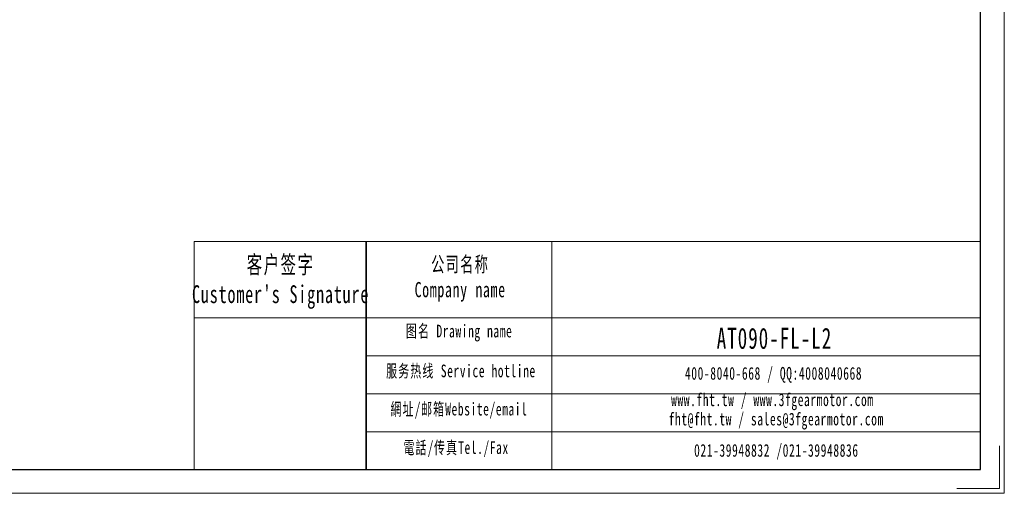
# Model space of a CAD drawing. Header units: millimetres. Extents: x -86 to 733, y -24 to 555.
# Tile 2 of 4: x 329 to 733, y -24 to 170. Entities that reach past the tile are written whole.
import ezdxf

# ---------------------------------------------------------------- set-up
doc = ezdxf.new("R2010")
doc.units = ezdxf.units.MM
doc.layers.get('0').update_dxf_attribs({"lineweight": 35})
for name, color, linetype, lineweight in [('7标注层', 4, 'Continuous', 18), ('SLD-0', 7, 'Continuous', 18), ('图框_外框线', 7, 'Continuous', 18)]:
    doc.layers.add(name, color=color, linetype=linetype, lineweight=lineweight)
doc.styles.add('标准', font='txt', dxfattribs={"width": 0.667})

msp = doc.modelspace()

# ---------------------------------------------------------------- linework, layer by layer
msp.add_line((471.0053, 79.2852), (471.0053, -14.3593))
at = {"layer": '7标注层', "color": 0}
msp.add_line((400.3651, 79.2852), (400.3651, -14.3433), dxfattribs=at)
at = {"layer": '图框_外框线'}
for p, q in [((400.3651, 79.2852), (471.0053, 79.2852)), ((471.0053, 79.2852), (471.0053, -14.3433)), ((471.0053, 79.2852), (723.211, 79.2852)), ((547.1153, 79.2852), (547.1153, -14.3433)), ((400.3651, 48.0413), (471.0053, 48.0413)), ((471.0053, 48.0413), (723.211, 48.0413)), ((471.0053, 32.4194), (723.211, 32.4194)), ((471.0053, 16.7974), (723.211, 16.7974)), ((471.0053, 1.1754), (723.211, 1.1754))]:
    msp.add_line(p, q, dxfattribs=at)
at = {"layer": '图框_外框线', "color": 3}
msp.add_lwpolyline([(-86.2826, -24.0962), (732.964, -24.0962), (732.964, 555.2281), (-86.2826, 555.2281)], close=True, dxfattribs=at)
at = {"layer": '图框_外框线', "color": 3, "lineweight": 25}
msp.add_lwpolyline([(-37.5179, -14.3433), (723.211, -14.3433), (723.211, 545.4752), (-37.5179, 545.4752)], close=True, dxfattribs=at)
at = {"layer": '图框_外框线', "color": 3}
msp.add_lwpolyline([(731.0134, -4.5904), (731.0134, -22.1456), (713.4581, -22.1456)], dxfattribs=at)

# ---------------------------------------------------------------- texts
at = {"layer": 'SLD-0', "color": 1, "attachment_point": 2, "style": '标准'}
for s, insert, char_height, width in [("\\T1.1;客户签字\\PCustomer's Signature", (435.807, 73.505), 7.290246, 90.691411), ('\\T1.1;公司名称\\PCompany name', (509.543, 73.118), 6.248782, 80.902219), ('\\T1.1;图名 Drawing name', (509.1159, 45.1616), 5.207319, 66.594753), ('\\T1.1;\\pxt5.83333;{\\H1.38267x;\\C256;AT090-FL-L2}', (638.5791, 43.9042), 6.248782, 53.054619), ('\\T1.1;服务热线 Service hotline', (509.8543, 28.7873), 5.207319, 74.192952), ('\\T1.1;400-8040-668 / QQ:4008040668', (638.2167, 27.7923), 5.207319, 151.61321), ('\\T1.1;www.fht.tw / www.3fgearmotor.com ', (637.7366, 16.9462), 5.207319, 151.783884), ('\\T1.1;網址/邮箱Website/email', (509.0435, 13.0985), 5.207319, 77.22788), ('\\T1.1;\\pxt12;fht@fht.tw / sales@3fgearmotor.com ', (639.3236, 9.0168), 5.207319, 151.783884), ('\\T1.1;電話/传真Tel./Fax', (507.8768, -2.7127), 5.207319, 78.156705), ('\\T1.1;021-39948832 /021-39948836 ', (639.378, -3.8512), 5.207319, 115.898478)]:
    msp.add_mtext(s, dxfattribs=dict(at, insert=insert, char_height=char_height, width=width))

doc.saveas('drawing.dxf')
